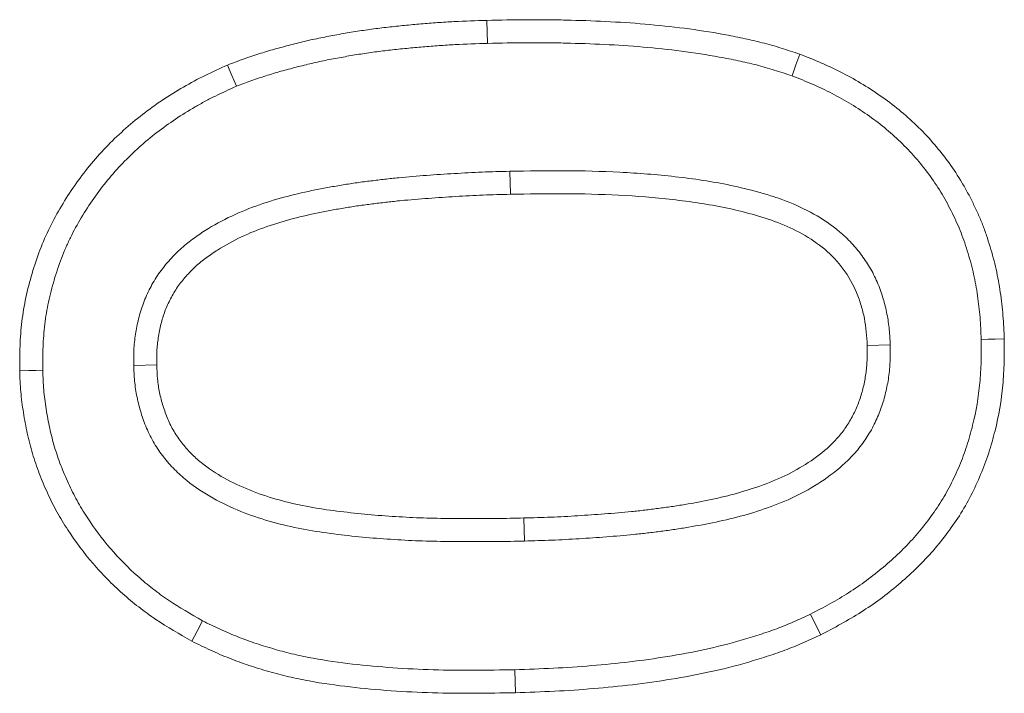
# Model space of a CAD drawing. Header units: metres. Extents: x 232680 to 233262, y 554200 to 554550.
# Tile 213 of 254: x 232761.1161 to 232761.1457, y 554481.7232 to 554481.7435. Entities that reach past the tile are written whole.
import ezdxf

# ---------------------------------------------------------------- set-up
doc = ezdxf.new("R2010")
doc.units = ezdxf.units.M
doc.layers.add('ACO tekst', color=251, linetype='Continuous', lineweight=9)

# ---------------------------------------------------------------- blocks, each defined once
blk = doc.blocks.new('KT 500-640 (doorsnede)')
at = {"layer": 'ACO tekst'}
for p, q in [((0.901569, -0.034182), (0.901572, -0.034875)), ((0.896057, -0.045484), (0.89675, -0.045486)), ((0.907193, -0.045327), (0.9065, -0.045328)), ((0.911057, -0.045721), (0.91175, -0.045721)), ((0.892193, -0.046054), (0.8915, -0.046055)), ((0.901613, -0.056943), (0.901613, -0.05625))]:
    blk.add_line(p, q, dxfattribs=at)
at = {"layer": 'ACO tekst', "flags": 128}
for points in [[(0.901482, -0.031443), (0.901483, -0.031235), (0.901483, -0.031027), (0.901484, -0.03075)], [(0.893405, -0.036927), (0.893082, -0.0368), (0.89276, -0.036674)], [(0.909615, -0.036789), (0.90993, -0.036643), (0.910244, -0.036498)], [(0.89329, -0.053641), (0.892966, -0.053765), (0.892643, -0.053889)], [(0.909347, -0.055072), (0.909649, -0.055242), (0.909951, -0.055412)], [(0.901683, -0.059682), (0.901682, -0.05989), (0.90168, -0.060098), (0.901678, -0.060375)]]:
    blk.add_lwpolyline(points, dxfattribs=at)
at = {"layer": 'ACO tekst'}
for points, knots in [([(0.89276, -0.036674), (0.892852, -0.036458), (0.892944, -0.036242), (0.893093, -0.035922), (0.893144, -0.035817), (0.89325, -0.035608), (0.893305, -0.035504), (0.893475, -0.035195), (0.893595, -0.034993), (0.893849, -0.034598), (0.893984, -0.034405), (0.894266, -0.03403), (0.894414, -0.033847), (0.894724, -0.033495), (0.894887, -0.033325), (0.895225, -0.032999), (0.895401, -0.032843), (0.895765, -0.032547), (0.895954, -0.032407), (0.896342, -0.032142), (0.896541, -0.032017), (0.896849, -0.031845), (0.896952, -0.03179), (0.897162, -0.031685), (0.897268, -0.031634), (0.897481, -0.031535), (0.897589, -0.031488), (0.897805, -0.031397), (0.897915, -0.031354), (0.898136, -0.031275), (0.898247, -0.031239), (0.898472, -0.031169), (0.898585, -0.031137), (0.898811, -0.031074), (0.898925, -0.031045), (0.899153, -0.030989), (0.899268, -0.030964), (0.899498, -0.030919), (0.899614, -0.030899), (0.899846, -0.030863), (0.899962, -0.030847), (0.900195, -0.030818), (0.900312, -0.030806), (0.900546, -0.030785), (0.900663, -0.030776), (0.901015, -0.030758), (0.90125, -0.030754), (0.901484, -0.03075)], [0, 0, 0, 0, 0.0625, 0.0625, 0.09375, 0.09375, 0.125, 0.125, 0.1875, 0.1875, 0.25, 0.25, 0.3125, 0.3125, 0.375, 0.375, 0.4375, 0.4375, 0.5, 0.5, 0.5625, 0.5625, 0.59375, 0.59375, 0.625, 0.625, 0.65625, 0.65625, 0.6875, 0.6875, 0.71875, 0.71875, 0.75, 0.75, 0.78125, 0.78125, 0.8125, 0.8125, 0.84375, 0.84375, 0.875, 0.875, 0.90625, 0.90625, 0.9375, 0.9375, 1, 1, 1, 1]), ([(0.901484, -0.03075), (0.901716, -0.030755), (0.901948, -0.030761), (0.902412, -0.030784), (0.902643, -0.030802), (0.903334, -0.030885), (0.903791, -0.030977), (0.904462, -0.03116), (0.904684, -0.031229), (0.905122, -0.031383), (0.905337, -0.031469), (0.905761, -0.03166), (0.905969, -0.031764), (0.906376, -0.031987), (0.906574, -0.032107), (0.90696, -0.032366), (0.907146, -0.032505), (0.907508, -0.032795), (0.907685, -0.032946), (0.908025, -0.033261), (0.908189, -0.033426), (0.908502, -0.033769), (0.908652, -0.033946), (0.909087, -0.034489), (0.909354, -0.03487), (0.909712, -0.035467), (0.909824, -0.03567), (0.910039, -0.036082), (0.910141, -0.03629), (0.910244, -0.036498)], [0, 0, 0, 0, 0.0625, 0.0625, 0.125, 0.125, 0.25, 0.25, 0.3125, 0.3125, 0.375, 0.375, 0.4375, 0.4375, 0.5, 0.5, 0.5625, 0.5625, 0.625, 0.625, 0.6875, 0.6875, 0.75, 0.75, 0.875, 0.875, 0.9375, 0.9375, 1, 1, 1, 1]), ([(0.893405, -0.036927), (0.893494, -0.036718), (0.893581, -0.036515), (0.893718, -0.036222), (0.893765, -0.036124), (0.893864, -0.035929), (0.893916, -0.035832), (0.894075, -0.035543), (0.894187, -0.035354), (0.894423, -0.034987), (0.894547, -0.034808), (0.894809, -0.03446), (0.894946, -0.034291), (0.895232, -0.033967), (0.895381, -0.033811), (0.895692, -0.033511), (0.895854, -0.033368), (0.896187, -0.033097), (0.89636, -0.032969), (0.896718, -0.032724), (0.896899, -0.032611), (0.897177, -0.032455), (0.897272, -0.032405), (0.897466, -0.032308), (0.897566, -0.03226), (0.897766, -0.032167), (0.897865, -0.032123), (0.898063, -0.03204), (0.89816, -0.032002), (0.898358, -0.031932), (0.898459, -0.031898), (0.898668, -0.031834), (0.898775, -0.031803), (0.89899, -0.031744), (0.899096, -0.031716), (0.899307, -0.031665), (0.899411, -0.031642), (0.899621, -0.031601), (0.899728, -0.031582), (0.899944, -0.031549), (0.900054, -0.031534), (0.900273, -0.031507), (0.900382, -0.031495), (0.9006, -0.031476), (0.900708, -0.031468), (0.90103, -0.031451), (0.901252, -0.031447), (0.901482, -0.031443)], [0.0017925, 0.0017925, 0.0017925, 0.0017925, 0.0625, 0.0625, 0.09375, 0.09375, 0.125, 0.125, 0.1875, 0.1875, 0.25, 0.25, 0.3125, 0.3125, 0.375, 0.375, 0.4375, 0.4375, 0.5, 0.5, 0.5625, 0.5625, 0.59375, 0.59375, 0.625, 0.625, 0.65625, 0.65625, 0.6875, 0.6875, 0.71875, 0.71875, 0.75, 0.75, 0.78125, 0.78125, 0.8125, 0.8125, 0.84375, 0.84375, 0.875, 0.875, 0.90625, 0.90625, 0.9375, 0.9375, 0.998768, 0.998768, 0.998768, 0.998768]), ([(0.901482, -0.031443), (0.901709, -0.031448), (0.901931, -0.031454), (0.902365, -0.031475), (0.902578, -0.031492), (0.903217, -0.031569), (0.903638, -0.031653), (0.904264, -0.031824), (0.904471, -0.031888), (0.904874, -0.03203), (0.905071, -0.032109), (0.905459, -0.032284), (0.905652, -0.03238), (0.906025, -0.032585), (0.906206, -0.032695), (0.906555, -0.032929), (0.906726, -0.033056), (0.907062, -0.033325), (0.907227, -0.033467), (0.907541, -0.033757), (0.907689, -0.033907), (0.907979, -0.034223), (0.90812, -0.03439), (0.908529, -0.0349), (0.908776, -0.035253), (0.90911, -0.035811), (0.909215, -0.036), (0.909417, -0.036388), (0.909515, -0.036586), (0.909615, -0.036789)], [0.001247, 0.001247, 0.001247, 0.001247, 0.0625, 0.0625, 0.125, 0.125, 0.25, 0.25, 0.3125, 0.3125, 0.375, 0.375, 0.4375, 0.4375, 0.5, 0.5, 0.5625, 0.5625, 0.625, 0.625, 0.6875, 0.6875, 0.75, 0.75, 0.875, 0.875, 0.9375, 0.9375, 0.9983919, 0.9983919, 0.9983919, 0.9983919]), ([(0.901569, -0.034182), (0.901562, -0.034182), (0.901556, -0.034182), (0.90155, -0.034183), (0.901414, -0.034187), (0.90127, -0.034191), (0.901042, -0.034207), (0.900964, -0.034214), (0.900805, -0.034232), (0.900724, -0.034243), (0.900487, -0.034284), (0.900333, -0.034319), (0.900107, -0.03438), (0.900033, -0.034402), (0.899881, -0.03445), (0.899805, -0.034477), (0.899577, -0.034564), (0.899423, -0.034634), (0.899132, -0.03479), (0.898995, -0.034876), (0.898732, -0.03506), (0.898604, -0.03516), (0.898358, -0.035377), (0.89824, -0.035495), (0.897919, -0.035858), (0.897738, -0.036114), (0.897421, -0.036644), (0.897286, -0.036918), (0.897113, -0.037335), (0.897061, -0.037475), (0.896964, -0.037752), (0.896919, -0.037889), (0.896793, -0.038301), (0.896719, -0.038577), (0.896521, -0.03941), (0.896425, -0.039968), (0.896311, -0.040797), (0.896277, -0.041073), (0.896218, -0.041626), (0.896193, -0.041903), (0.896128, -0.042734), (0.896101, -0.043286), (0.896067, -0.044389), (0.896062, -0.044939), (0.896057, -0.04548), (0.896057, -0.045482), (0.896057, -0.045483), (0.896057, -0.045484)], [-0.001434, -0.001434, -0.001434, -0.001434, 0, 0, 0, 0.03125, 0.03125, 0.046875, 0.046875, 0.0625, 0.0625, 0.09375, 0.09375, 0.109375, 0.109375, 0.125, 0.125, 0.15625, 0.15625, 0.1875, 0.1875, 0.21875, 0.21875, 0.25, 0.25, 0.3125, 0.3125, 0.375, 0.375, 0.40625, 0.40625, 0.4375, 0.4375, 0.5, 0.5, 0.625, 0.625, 0.6875, 0.6875, 0.75, 0.75, 0.875, 0.875, 1, 1, 1, 1.000275, 1.000275, 1.000275, 1.000275]), ([(0.907193, -0.045327), (0.907192, -0.045057), (0.907192, -0.044784), (0.907184, -0.044233), (0.907176, -0.043957), (0.907156, -0.043411), (0.907145, -0.043138), (0.907117, -0.042593), (0.907102, -0.042318), (0.90707, -0.041901), (0.907058, -0.041762), (0.907033, -0.041487), (0.907019, -0.041351), (0.906991, -0.041077), (0.906976, -0.04094), (0.906942, -0.040662), (0.906924, -0.040523), (0.906864, -0.040107), (0.90682, -0.039834), (0.906718, -0.039281), (0.906659, -0.039002), (0.906521, -0.038446), (0.906441, -0.038168), (0.906253, -0.037614), (0.906145, -0.037338), (0.905891, -0.036797), (0.905746, -0.036533), (0.905416, -0.036022), (0.905229, -0.035773), (0.904956, -0.035481), (0.9049, -0.035423), (0.904782, -0.035311), (0.90472, -0.035255), (0.904531, -0.035096), (0.904401, -0.035001), (0.904132, -0.034824), (0.90399, -0.034742), (0.903698, -0.034597), (0.903548, -0.034534), (0.903323, -0.034453), (0.903248, -0.034428), (0.903099, -0.034382), (0.903025, -0.034362), (0.902874, -0.034323), (0.902798, -0.034305), (0.902642, -0.034272), (0.902563, -0.034258), (0.902406, -0.034234), (0.902327, -0.034224), (0.902172, -0.034208), (0.902094, -0.034202), (0.901866, -0.034188), (0.901722, -0.034185), (0.901587, -0.034182), (0.901581, -0.034182), (0.901575, -0.034182), (0.901569, -0.034182)], [0, 0, 0, 0, 0.0625, 0.0625, 0.125, 0.125, 0.1875, 0.1875, 0.25, 0.25, 0.28125, 0.28125, 0.3125, 0.3125, 0.34375, 0.34375, 0.375, 0.375, 0.4375, 0.4375, 0.5, 0.5, 0.5625, 0.5625, 0.625, 0.625, 0.6875, 0.6875, 0.75, 0.75, 0.765625, 0.765625, 0.78125, 0.78125, 0.8125, 0.8125, 0.84375, 0.84375, 0.875, 0.875, 0.890625, 0.890625, 0.90625, 0.90625, 0.921875, 0.921875, 0.9375, 0.9375, 0.953125, 0.953125, 0.96875, 0.96875, 1, 1, 1, 1.001444, 1.001444, 1.001444, 1.001444]), ([(0.901572, -0.034875), (0.9013, -0.034884), (0.901027, -0.034894), (0.900629, -0.034962), (0.900497, -0.034992), (0.900236, -0.035063), (0.900106, -0.035104), (0.899721, -0.03525), (0.899481, -0.035381), (0.899036, -0.035693), (0.898828, -0.035876), (0.898468, -0.036283), (0.89831, -0.036506), (0.89803, -0.036976), (0.897911, -0.037219), (0.897705, -0.037719), (0.897617, -0.037975), (0.897459, -0.038494), (0.897388, -0.038757), (0.897201, -0.039549), (0.897109, -0.040082), (0.896961, -0.041155), (0.896904, -0.041695), (0.89682, -0.042776), (0.896793, -0.043318), (0.89676, -0.044402), (0.896755, -0.044944), (0.89675, -0.045486)], [0, 0, 0, 0, 0.0625, 0.0625, 0.09375, 0.09375, 0.125, 0.125, 0.1875, 0.1875, 0.25, 0.25, 0.3125, 0.3125, 0.375, 0.375, 0.4375, 0.4375, 0.5, 0.5, 0.625, 0.625, 0.75, 0.75, 0.875, 0.875, 1, 1, 1, 1]), ([(0.9065, -0.045328), (0.9065, -0.045058), (0.906499, -0.044788), (0.906491, -0.044249), (0.906484, -0.043979), (0.906464, -0.043439), (0.906453, -0.04317), (0.906425, -0.042631), (0.90641, -0.042361), (0.90638, -0.041958), (0.906368, -0.041823), (0.906343, -0.041554), (0.90633, -0.04142), (0.906302, -0.041152), (0.906287, -0.041018), (0.906255, -0.04075), (0.906237, -0.040616), (0.90618, -0.040215), (0.906137, -0.039949), (0.906039, -0.039418), (0.905983, -0.039153), (0.905852, -0.03863), (0.905778, -0.03837), (0.905604, -0.037858), (0.905505, -0.037607), (0.905276, -0.037118), (0.905146, -0.03688), (0.904852, -0.036426), (0.904689, -0.03621), (0.904458, -0.035963), (0.904411, -0.035915), (0.904313, -0.035821), (0.904263, -0.035776), (0.904108, -0.035646), (0.903999, -0.035566), (0.903773, -0.035418), (0.903656, -0.03535), (0.903415, -0.03523), (0.90329, -0.035177), (0.903099, -0.035109), (0.903035, -0.035088), (0.902906, -0.035048), (0.902841, -0.03503), (0.902711, -0.034996), (0.902645, -0.03498), (0.902513, -0.034953), (0.902446, -0.034941), (0.902313, -0.03492), (0.902246, -0.034912), (0.902112, -0.034898), (0.902044, -0.034893), (0.901842, -0.034881), (0.901707, -0.034878), (0.901572, -0.034875)], [0, 0, 0, 0, 0.0625, 0.0625, 0.125, 0.125, 0.1875, 0.1875, 0.25, 0.25, 0.28125, 0.28125, 0.3125, 0.3125, 0.34375, 0.34375, 0.375, 0.375, 0.4375, 0.4375, 0.5, 0.5, 0.5625, 0.5625, 0.625, 0.625, 0.6875, 0.6875, 0.75, 0.75, 0.765625, 0.765625, 0.78125, 0.78125, 0.8125, 0.8125, 0.84375, 0.84375, 0.875, 0.875, 0.890625, 0.890625, 0.90625, 0.90625, 0.921875, 0.921875, 0.9375, 0.9375, 0.953125, 0.953125, 0.96875, 0.96875, 1, 1, 1, 1]), ([(0.8915, -0.046055), (0.891502, -0.045658), (0.891504, -0.045262), (0.891516, -0.044667), (0.891521, -0.044469), (0.891535, -0.044073), (0.891543, -0.043875), (0.891573, -0.043281), (0.891596, -0.042886), (0.891656, -0.042095), (0.891692, -0.0417), (0.89178, -0.040912), (0.891832, -0.040519), (0.891953, -0.039736), (0.892023, -0.039346), (0.892145, -0.038764), (0.892189, -0.03857), (0.892281, -0.038185), (0.892331, -0.037993), (0.892439, -0.037611), (0.892499, -0.037422), (0.892626, -0.037047), (0.892693, -0.03686), (0.89276, -0.036674)], [0, 0, 0, 0, 0.125, 0.125, 0.1875, 0.1875, 0.25, 0.25, 0.375, 0.375, 0.5, 0.5, 0.625, 0.625, 0.75, 0.75, 0.8125, 0.8125, 0.875, 0.875, 0.9375, 0.9375, 1, 1, 1, 1]), ([(0.910244, -0.036498), (0.910322, -0.036678), (0.910399, -0.036858), (0.910547, -0.037222), (0.910617, -0.037405), (0.910744, -0.037776), (0.910803, -0.037963), (0.910914, -0.038339), (0.910966, -0.038528), (0.911116, -0.039097), (0.911203, -0.03948), (0.911349, -0.040251), (0.911411, -0.040638), (0.911517, -0.041415), (0.911562, -0.041805), (0.911634, -0.042586), (0.911663, -0.042977), (0.911709, -0.04376), (0.911725, -0.044152), (0.911743, -0.044936), (0.911747, -0.045329), (0.91175, -0.045721)], [0, 0, 0, 0, 0.0625, 0.0625, 0.125, 0.125, 0.1875, 0.1875, 0.25, 0.25, 0.375, 0.375, 0.5, 0.5, 0.625, 0.625, 0.75, 0.75, 0.875, 0.875, 1, 1, 1, 1]), ([(0.892193, -0.046054), (0.892195, -0.045659), (0.892197, -0.045267), (0.892208, -0.044684), (0.892214, -0.04449), (0.892227, -0.044101), (0.892236, -0.043906), (0.892264, -0.043321), (0.892288, -0.04293), (0.892346, -0.042154), (0.892381, -0.041768), (0.892467, -0.040999), (0.892518, -0.040615), (0.892636, -0.039853), (0.892704, -0.039475), (0.892822, -0.038912), (0.892864, -0.038724), (0.892953, -0.038354), (0.893, -0.038171), (0.893102, -0.037812), (0.893157, -0.037637), (0.893277, -0.037283), (0.89334, -0.037107), (0.893405, -0.036927)], [0.0004886, 0.0004886, 0.0004886, 0.0004886, 0.125, 0.125, 0.1875, 0.1875, 0.25, 0.25, 0.375, 0.375, 0.5, 0.5, 0.625, 0.625, 0.75, 0.75, 0.8125, 0.8125, 0.875, 0.875, 0.9375, 0.9375, 0.9978765, 0.9978765, 0.9978765, 0.9978765]), ([(0.909615, -0.036789), (0.90969, -0.036963), (0.909763, -0.037133), (0.909902, -0.037474), (0.909965, -0.037642), (0.910085, -0.037989), (0.91014, -0.038166), (0.910247, -0.038528), (0.910298, -0.038712), (0.910443, -0.03926), (0.910525, -0.039623), (0.910666, -0.040366), (0.910726, -0.040743), (0.91083, -0.041499), (0.910873, -0.041878), (0.910944, -0.042641), (0.910972, -0.043025), (0.911017, -0.043793), (0.911032, -0.044175), (0.91105, -0.044944), (0.911054, -0.045331), (0.911057, -0.045721)], [0.001902, 0.001902, 0.001902, 0.001902, 0.0625, 0.0625, 0.125, 0.125, 0.1875, 0.1875, 0.25, 0.25, 0.375, 0.375, 0.5, 0.5, 0.625, 0.625, 0.75, 0.75, 0.875, 0.875, 0.9993674, 0.9993674, 0.9993674, 0.9993674]), ([(0.896057, -0.045484), (0.896057, -0.045485), (0.896057, -0.045486), (0.896057, -0.045488), (0.896058, -0.045762), (0.896058, -0.046039), (0.896066, -0.046599), (0.896074, -0.046879), (0.896093, -0.047435), (0.896104, -0.047712), (0.896131, -0.048267), (0.896146, -0.048546), (0.896177, -0.048969), (0.896189, -0.04911), (0.896213, -0.049389), (0.896227, -0.049528), (0.896254, -0.049805), (0.896268, -0.049945), (0.8963, -0.050227), (0.896318, -0.05037), (0.896357, -0.050652), (0.896378, -0.050792), (0.896422, -0.051069), (0.896444, -0.051208), (0.896517, -0.051629), (0.896574, -0.051913), (0.896707, -0.052479), (0.896784, -0.05276), (0.896963, -0.053322), (0.897067, -0.053604), (0.897311, -0.054159), (0.897451, -0.054429), (0.897685, -0.05482), (0.897769, -0.05495), (0.897951, -0.055208), (0.898049, -0.055335), (0.898211, -0.055521), (0.898267, -0.055582), (0.89838, -0.055697), (0.898437, -0.055753), (0.898552, -0.05586), (0.898611, -0.055912), (0.898736, -0.056018), (0.898802, -0.056071), (0.898942, -0.056174), (0.899014, -0.056222), (0.899156, -0.056311), (0.899227, -0.056352), (0.899438, -0.056468), (0.899586, -0.05654), (0.899895, -0.056665), (0.900052, -0.056717), (0.900286, -0.056782), (0.900364, -0.056801), (0.900518, -0.056836), (0.900594, -0.056851), (0.900749, -0.056878), (0.900828, -0.056891), (0.900987, -0.056912), (0.90107, -0.05692), (0.901313, -0.056938), (0.901464, -0.05694), (0.901601, -0.056943), (0.901605, -0.056943), (0.901609, -0.056943), (0.901613, -0.056943)], [-0.000272, -0.000272, -0.000272, -0.000272, 0, 0, 0, 0.0625, 0.0625, 0.125, 0.125, 0.1875, 0.1875, 0.25, 0.25, 0.28125, 0.28125, 0.3125, 0.3125, 0.34375, 0.34375, 0.375, 0.375, 0.40625, 0.40625, 0.4375, 0.4375, 0.5, 0.5, 0.5625, 0.5625, 0.625, 0.625, 0.6875, 0.6875, 0.71875, 0.71875, 0.75, 0.75, 0.765625, 0.765625, 0.78125, 0.78125, 0.796875, 0.796875, 0.8125, 0.8125, 0.828125, 0.828125, 0.84375, 0.84375, 0.875, 0.875, 0.90625, 0.90625, 0.921875, 0.921875, 0.9375, 0.9375, 0.953125, 0.953125, 0.96875, 0.96875, 1, 1, 1, 1.000944, 1.000944, 1.000944, 1.000944]), ([(0.89675, -0.045486), (0.89675, -0.045761), (0.896751, -0.046035), (0.896759, -0.046584), (0.896766, -0.046859), (0.896785, -0.047407), (0.896796, -0.047682), (0.896823, -0.04823), (0.896838, -0.048504), (0.896868, -0.048915), (0.896879, -0.049051), (0.896903, -0.049325), (0.896916, -0.049461), (0.896943, -0.049735), (0.896957, -0.049871), (0.896988, -0.050144), (0.897005, -0.05028), (0.897043, -0.050552), (0.897063, -0.050688), (0.897106, -0.050959), (0.897128, -0.051094), (0.897198, -0.0515), (0.897252, -0.051769), (0.897378, -0.052304), (0.89745, -0.052569), (0.897617, -0.053093), (0.897712, -0.053351), (0.897934, -0.053853), (0.89806, -0.054097), (0.898272, -0.054451), (0.898347, -0.054567), (0.898505, -0.054792), (0.898589, -0.054901), (0.898724, -0.055056), (0.898771, -0.055106), (0.898867, -0.055204), (0.898916, -0.055252), (0.899017, -0.055346), (0.899068, -0.055392), (0.899173, -0.05548), (0.899227, -0.055523), (0.899337, -0.055604), (0.899394, -0.055643), (0.899511, -0.055716), (0.89957, -0.05575), (0.899751, -0.055849), (0.899874, -0.055909), (0.900129, -0.056012), (0.900259, -0.056056), (0.900458, -0.056111), (0.900524, -0.056127), (0.900659, -0.056157), (0.900726, -0.05617), (0.900861, -0.056195), (0.900929, -0.056205), (0.901065, -0.056223), (0.901133, -0.05623), (0.901339, -0.056245), (0.901476, -0.056248), (0.901613, -0.05625)], [0, 0, 0, 0, 0.0625, 0.0625, 0.125, 0.125, 0.1875, 0.1875, 0.25, 0.25, 0.28125, 0.28125, 0.3125, 0.3125, 0.34375, 0.34375, 0.375, 0.375, 0.40625, 0.40625, 0.4375, 0.4375, 0.5, 0.5, 0.5625, 0.5625, 0.625, 0.625, 0.6875, 0.6875, 0.71875, 0.71875, 0.75, 0.75, 0.765625, 0.765625, 0.78125, 0.78125, 0.796875, 0.796875, 0.8125, 0.8125, 0.828125, 0.828125, 0.84375, 0.84375, 0.875, 0.875, 0.90625, 0.90625, 0.921875, 0.921875, 0.9375, 0.9375, 0.953125, 0.953125, 0.96875, 0.96875, 1, 1, 1, 1]), ([(0.901613, -0.056943), (0.901618, -0.056943), (0.901622, -0.056943), (0.901626, -0.056943), (0.901765, -0.05694), (0.901915, -0.056938), (0.902157, -0.056922), (0.90224, -0.056914), (0.902403, -0.056894), (0.902484, -0.056882), (0.902727, -0.05684), (0.902886, -0.056802), (0.903116, -0.056738), (0.903191, -0.056715), (0.903345, -0.056664), (0.903423, -0.056636), (0.90358, -0.056575), (0.903658, -0.056541), (0.903813, -0.056468), (0.903889, -0.056429), (0.904114, -0.056303), (0.904255, -0.05621), (0.904518, -0.056016), (0.904646, -0.055911), (0.904893, -0.055681), (0.905007, -0.05556), (0.905323, -0.05519), (0.905504, -0.054927), (0.905822, -0.054391), (0.90596, -0.054115), (0.906202, -0.053558), (0.906307, -0.053275), (0.906489, -0.052703), (0.906565, -0.052414), (0.906696, -0.051838), (0.90675, -0.051552), (0.906845, -0.050981), (0.906886, -0.050698), (0.906995, -0.049848), (0.90705, -0.049284), (0.907111, -0.04843), (0.907127, -0.048145), (0.907145, -0.047718), (0.90715, -0.047577), (0.907159, -0.047297), (0.907163, -0.047158), (0.907172, -0.04688), (0.907176, -0.046739), (0.907183, -0.046457), (0.907186, -0.046315), (0.907192, -0.045888), (0.907193, -0.045607), (0.907193, -0.045329), (0.907193, -0.045328), (0.907193, -0.045328), (0.907193, -0.045327)], [-0.000931, -0.000931, -0.000931, -0.000931, 0, 0, 0, 0.03125, 0.03125, 0.046875, 0.046875, 0.0625, 0.0625, 0.09375, 0.09375, 0.109375, 0.109375, 0.125, 0.125, 0.140625, 0.140625, 0.15625, 0.15625, 0.1875, 0.1875, 0.21875, 0.21875, 0.25, 0.25, 0.3125, 0.3125, 0.375, 0.375, 0.4375, 0.4375, 0.5, 0.5, 0.5625, 0.5625, 0.625, 0.625, 0.75, 0.75, 0.8125, 0.8125, 0.84375, 0.84375, 0.875, 0.875, 0.90625, 0.90625, 0.9375, 0.9375, 1, 1, 1, 1.000152, 1.000152, 1.000152, 1.000152]), ([(0.901613, -0.05625), (0.901752, -0.056247), (0.901892, -0.056245), (0.9021, -0.056231), (0.902169, -0.056225), (0.902307, -0.056208), (0.902376, -0.056198), (0.902582, -0.056162), (0.902718, -0.05613), (0.902919, -0.056073), (0.902985, -0.056053), (0.903118, -0.05601), (0.903183, -0.055986), (0.903313, -0.055935), (0.903377, -0.055908), (0.903503, -0.055848), (0.903565, -0.055816), (0.903747, -0.055714), (0.903863, -0.055638), (0.904087, -0.055472), (0.904195, -0.055384), (0.904399, -0.055194), (0.904495, -0.055093), (0.904766, -0.054775), (0.904925, -0.054545), (0.90521, -0.054066), (0.905334, -0.053816), (0.905556, -0.053305), (0.905653, -0.053044), (0.905822, -0.052513), (0.905893, -0.052244), (0.906017, -0.051701), (0.906069, -0.051427), (0.90616, -0.050878), (0.906199, -0.050603), (0.906305, -0.049775), (0.90636, -0.049221), (0.90642, -0.048388), (0.906435, -0.04811), (0.906452, -0.047693), (0.906457, -0.047554), (0.906466, -0.047276), (0.90647, -0.047137), (0.906479, -0.046858), (0.906483, -0.046719), (0.90649, -0.046441), (0.906493, -0.046302), (0.906499, -0.045885), (0.9065, -0.045606), (0.9065, -0.045328)], [0, 0, 0, 0, 0.03125, 0.03125, 0.046875, 0.046875, 0.0625, 0.0625, 0.09375, 0.09375, 0.109375, 0.109375, 0.125, 0.125, 0.140625, 0.140625, 0.15625, 0.15625, 0.1875, 0.1875, 0.21875, 0.21875, 0.25, 0.25, 0.3125, 0.3125, 0.375, 0.375, 0.4375, 0.4375, 0.5, 0.5, 0.5625, 0.5625, 0.625, 0.625, 0.75, 0.75, 0.8125, 0.8125, 0.84375, 0.84375, 0.875, 0.875, 0.90625, 0.90625, 0.9375, 0.9375, 1, 1, 1, 1]), ([(0.911057, -0.045721), (0.911054, -0.046134), (0.91105, -0.046544), (0.911033, -0.04736), (0.911018, -0.047766), (0.910973, -0.048578), (0.910943, -0.048982), (0.910865, -0.04979), (0.910818, -0.050193), (0.910705, -0.050991), (0.910639, -0.051388), (0.910517, -0.051967), (0.910473, -0.052157), (0.910373, -0.052536), (0.910318, -0.052725), (0.9102, -0.053101), (0.910136, -0.05329), (0.910002, -0.05366), (0.909931, -0.053842), (0.909817, -0.054109), (0.909779, -0.054197), (0.909697, -0.054373), (0.909655, -0.054462), (0.909527, -0.054722), (0.909438, -0.054895), (0.909347, -0.055072)], [0.0005976, 0.0005976, 0.0005976, 0.0005976, 0.125, 0.125, 0.25, 0.25, 0.375, 0.375, 0.5, 0.5, 0.625, 0.625, 0.6875, 0.6875, 0.75, 0.75, 0.8125, 0.8125, 0.875, 0.875, 0.90625, 0.90625, 0.9375, 0.9375, 0.9973567, 0.9973567, 0.9973567, 0.9973567]), ([(0.91175, -0.045721), (0.911746, -0.046136), (0.911743, -0.046551), (0.911725, -0.047381), (0.91171, -0.047796), (0.911664, -0.048625), (0.911633, -0.049039), (0.911554, -0.049866), (0.911506, -0.050278), (0.911389, -0.0511), (0.911321, -0.05151), (0.911193, -0.05212), (0.911146, -0.052322), (0.91104, -0.052723), (0.910982, -0.052923), (0.910858, -0.053319), (0.910791, -0.053516), (0.91065, -0.053906), (0.910574, -0.0541), (0.910452, -0.054386), (0.91041, -0.054481), (0.910323, -0.05467), (0.910278, -0.054763), (0.910141, -0.055043), (0.910046, -0.055227), (0.909951, -0.055412)], [0, 0, 0, 0, 0.125, 0.125, 0.25, 0.25, 0.375, 0.375, 0.5, 0.5, 0.625, 0.625, 0.6875, 0.6875, 0.75, 0.75, 0.8125, 0.8125, 0.875, 0.875, 0.90625, 0.90625, 0.9375, 0.9375, 1, 1, 1, 1]), ([(0.892643, -0.053889), (0.892588, -0.053732), (0.892534, -0.053575), (0.892456, -0.053339), (0.89243, -0.05326), (0.892381, -0.053102), (0.892357, -0.053023), (0.892287, -0.052784), (0.892244, -0.052624), (0.892163, -0.052303), (0.892124, -0.052142), (0.892049, -0.051819), (0.892013, -0.051657), (0.891946, -0.051332), (0.891915, -0.051169), (0.891858, -0.050843), (0.891831, -0.050679), (0.891782, -0.050351), (0.891759, -0.050187), (0.891715, -0.049859), (0.891695, -0.049694), (0.891658, -0.049365), (0.891642, -0.0492), (0.891613, -0.048869), (0.8916, -0.048704), (0.891577, -0.048373), (0.891567, -0.048208), (0.891548, -0.047877), (0.891539, -0.047712), (0.891524, -0.04738), (0.891518, -0.047215), (0.891505, -0.046718), (0.891503, -0.046386), (0.8915, -0.046055)], [0, 0, 0, 0, 0.0625, 0.0625, 0.09375, 0.09375, 0.125, 0.125, 0.1875, 0.1875, 0.25, 0.25, 0.3125, 0.3125, 0.375, 0.375, 0.4375, 0.4375, 0.5, 0.5, 0.5625, 0.5625, 0.625, 0.625, 0.6875, 0.6875, 0.75, 0.75, 0.8125, 0.8125, 0.875, 0.875, 1, 1, 1, 1]), ([(0.89329, -0.053641), (0.893238, -0.053492), (0.893188, -0.053345), (0.893115, -0.053124), (0.89309, -0.053049), (0.893043, -0.052899), (0.893021, -0.052825), (0.892955, -0.0526), (0.892914, -0.052447), (0.892835, -0.052138), (0.892797, -0.05198), (0.892725, -0.051667), (0.89269, -0.051511), (0.892626, -0.051199), (0.892596, -0.051043), (0.892541, -0.050729), (0.892516, -0.050571), (0.892468, -0.050252), (0.892445, -0.050092), (0.892402, -0.049772), (0.892383, -0.049612), (0.892347, -0.049293), (0.892332, -0.049135), (0.892304, -0.048814), (0.892291, -0.048653), (0.892269, -0.048328), (0.892258, -0.048165), (0.892239, -0.047839), (0.892231, -0.047677), (0.892216, -0.047353), (0.892211, -0.047193), (0.892198, -0.04671), (0.892195, -0.046384), (0.892193, -0.046054)], [0.0028687, 0.0028687, 0.0028687, 0.0028687, 0.0625, 0.0625, 0.09375, 0.09375, 0.125, 0.125, 0.1875, 0.1875, 0.25, 0.25, 0.3125, 0.3125, 0.375, 0.375, 0.4375, 0.4375, 0.5, 0.5, 0.5625, 0.5625, 0.625, 0.625, 0.6875, 0.6875, 0.75, 0.75, 0.8125, 0.8125, 0.875, 0.875, 0.9994159, 0.9994159, 0.9994159, 0.9994159]), ([(0.901678, -0.060375), (0.90143, -0.060369), (0.901181, -0.060362), (0.900689, -0.06033), (0.900444, -0.060305), (0.899958, -0.060234), (0.899717, -0.060189), (0.899238, -0.060074), (0.899001, -0.060005), (0.89853, -0.059851), (0.898295, -0.059766), (0.897836, -0.059577), (0.897612, -0.059474), (0.897177, -0.059246), (0.896965, -0.059123), (0.89655, -0.058862), (0.896347, -0.058724), (0.895754, -0.058285), (0.895374, -0.05796), (0.894679, -0.057258), (0.894361, -0.056883), (0.893776, -0.056091), (0.893511, -0.05567), (0.893154, -0.055017), (0.893043, -0.054796), (0.892835, -0.054346), (0.892739, -0.054117), (0.892643, -0.053889)], [0, 0, 0, 0, 0.0625, 0.0625, 0.125, 0.125, 0.1875, 0.1875, 0.25, 0.25, 0.3125, 0.3125, 0.375, 0.375, 0.4375, 0.4375, 0.5, 0.5, 0.625, 0.625, 0.75, 0.75, 0.875, 0.875, 0.9375, 0.9375, 1, 1, 1, 1]), ([(0.901683, -0.059682), (0.901441, -0.059676), (0.901207, -0.059669), (0.900754, -0.05964), (0.900527, -0.059617), (0.900076, -0.059551), (0.899854, -0.059509), (0.899418, -0.059404), (0.899197, -0.05934), (0.898757, -0.059197), (0.898541, -0.059118), (0.898225, -0.058988), (0.898121, -0.058943), (0.897916, -0.058848), (0.897816, -0.058799), (0.897517, -0.058642), (0.897318, -0.058527), (0.896928, -0.058281), (0.896739, -0.058152), (0.896371, -0.05788), (0.896191, -0.057735), (0.895842, -0.057435), (0.895676, -0.05728), (0.895194, -0.056794), (0.894894, -0.056439), (0.894483, -0.055882), (0.894354, -0.055693), (0.894107, -0.055303), (0.89399, -0.055102), (0.893823, -0.054796), (0.893769, -0.054693), (0.893665, -0.054487), (0.893615, -0.054383), (0.893473, -0.054074), (0.893383, -0.053861), (0.89329, -0.053641)], [0.001058, 0.001058, 0.001058, 0.001058, 0.0625, 0.0625, 0.125, 0.125, 0.1875, 0.1875, 0.25, 0.25, 0.3125, 0.3125, 0.34375, 0.34375, 0.375, 0.375, 0.4375, 0.4375, 0.5, 0.5, 0.5625, 0.5625, 0.625, 0.625, 0.75, 0.75, 0.8125, 0.8125, 0.875, 0.875, 0.90625, 0.90625, 0.9375, 0.9375, 0.9980739, 0.9980739, 0.9980739, 0.9980739]), ([(0.909347, -0.055072), (0.909131, -0.055424), (0.908921, -0.055763), (0.908586, -0.056234), (0.908468, -0.056388), (0.90822, -0.056691), (0.90809, -0.056838), (0.907687, -0.057268), (0.9074, -0.057537), (0.906795, -0.05803), (0.906474, -0.058256), (0.905972, -0.058565), (0.905802, -0.058662), (0.905462, -0.058839), (0.905287, -0.05892), (0.904924, -0.059075), (0.904741, -0.059147), (0.904375, -0.059276), (0.90419, -0.059334), (0.903816, -0.059435), (0.903627, -0.059478), (0.903244, -0.059552), (0.903048, -0.059583), (0.902651, -0.059635), (0.902459, -0.059656), (0.902086, -0.059678), (0.90189, -0.05968), (0.901683, -0.059682)], [0.0025966, 0.0025966, 0.0025966, 0.0025966, 0.125, 0.125, 0.1875, 0.1875, 0.25, 0.25, 0.375, 0.375, 0.5, 0.5, 0.5625, 0.5625, 0.625, 0.625, 0.6875, 0.6875, 0.75, 0.75, 0.8125, 0.8125, 0.875, 0.875, 0.9375, 0.9375, 0.998764, 0.998764, 0.998764, 0.998764]), ([(0.909951, -0.055412), (0.90973, -0.055772), (0.909509, -0.056132), (0.909142, -0.056648), (0.909013, -0.056816), (0.908745, -0.057143), (0.908606, -0.057301), (0.908172, -0.057764), (0.907863, -0.058053), (0.907208, -0.058587), (0.906862, -0.058831), (0.906322, -0.059163), (0.906139, -0.059268), (0.905764, -0.059463), (0.905572, -0.059552), (0.905184, -0.059718), (0.904987, -0.059795), (0.904589, -0.059935), (0.904387, -0.059998), (0.90398, -0.060108), (0.903774, -0.060155), (0.903359, -0.060235), (0.90315, -0.060268), (0.902732, -0.060323), (0.902522, -0.060346), (0.9021, -0.060371), (0.901889, -0.060373), (0.901678, -0.060375)], [0, 0, 0, 0, 0.125, 0.125, 0.1875, 0.1875, 0.25, 0.25, 0.375, 0.375, 0.5, 0.5, 0.5625, 0.5625, 0.625, 0.625, 0.6875, 0.6875, 0.75, 0.75, 0.8125, 0.8125, 0.875, 0.875, 0.9375, 0.9375, 1, 1, 1, 1])]:
    blk.add_open_spline(points, degree=3, knots=knots, dxfattribs=at)

msp = doc.modelspace()

# ---------------------------------------------------------------- block references
at = {"rotation": 271.4729954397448}
msp.add_blockref('KT 500-640 (doorsnede)', (232761.153295, 554482.635866), dxfattribs=at)

doc.saveas('drawing.dxf')
